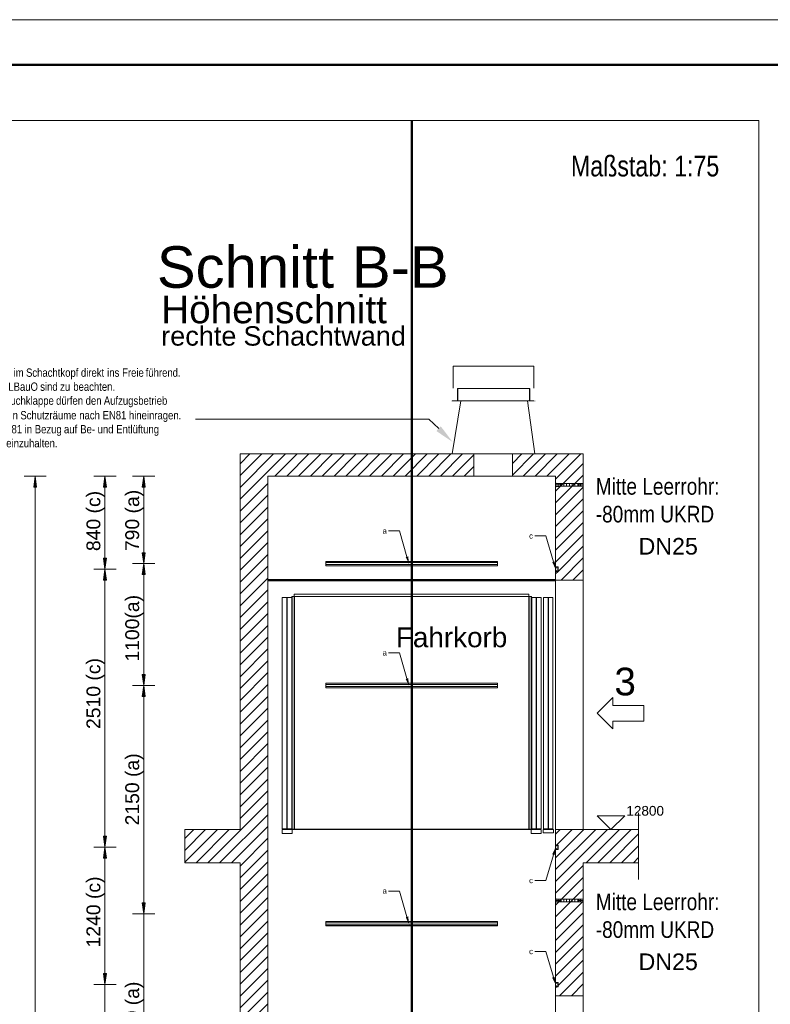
# Model space of a CAD drawing. Extents: x 244 to 994, y 7 to 427.
# Tile 24 of 35: x 574 to 665, y 308 to 427. Entities that reach past the tile are written whole.
import ezdxf
from ezdxf.lldxf.tags import DXFTag

# ---------------------------------------------------------------- set-up
doc = ezdxf.new("R2010")
doc.units = 0
doc.linetypes.add('AUSGEZOGEN', pattern=[0])
doc.layers.get('0').update_dxf_attribs({"lineweight": 5})
for name, color, linetype, lineweight, true_color in [('4', 9, 'STRICHPUNKT2', 5, 0x808080), ('8_Schraffur', 9, 'Continuous', 5, 0x808080), ('E_Leerrohr 25', 7, 'Continuous', 13, 0xff8000), ('Mittellinie', 9, 'STRICHPUNKT2', 5, 0x808080)]:
    doc.layers.add(name, color=color, linetype=linetype, lineweight=lineweight, true_color=true_color)
for name, color, linetype, lineweight in [('9', 7, 'Continuous', 5), ('Detailelementbeschriftung', 7, 'Continuous', 9), ('iwb_Kopf', 7, 'Continuous', 35), ('iwb_Rahmen', 7, 'Continuous', 50), ('Technik-mittel', 7, 'Continuous', 13)]:
    doc.layers.add(name, color=color, linetype=linetype, lineweight=lineweight)
doc.layers.add('_3d_View_', color=7, linetype='Continuous')
doc.layers.add('X_Geometrie', color=3, linetype='Continuous', lineweight=50, true_color=0x00ff00, plot=False)
doc.styles.add('Arial', font='arial.ttf')
doc.styles.get("Standard").update_dxf_attribs({"font": 'arial.ttf'})
tags = doc.linetypes.add('fein_strichliert', pattern=[4, 1, -2, 1]).pattern_tags.tags
tags[8:9] = [DXFTag(74, 4), DXFTag(75, 0), DXFTag(340, '0'), DXFTag(46, 0.0), DXFTag(50, 0.0), DXFTag(44, 0.0), DXFTag(45, 0.0)]
tags[6:7] = [DXFTag(74, 4), DXFTag(75, 0), DXFTag(340, '0'), DXFTag(46, 0.0), DXFTag(50, 0.0), DXFTag(44, 0.0), DXFTag(45, 0.0)]
tags[4:5] = [DXFTag(74, 4), DXFTag(75, 0), DXFTag(340, '0'), DXFTag(46, 0.0), DXFTag(50, 0.0), DXFTag(44, 0.0), DXFTag(45, 0.0)]
tags = doc.linetypes.add('STRICHPUNKT2', pattern=[12.7, 6.35, -3.175, 0, -3.175]).pattern_tags.tags
tags[10:11] = [DXFTag(74, 4), DXFTag(75, 0), DXFTag(340, '0'), DXFTag(46, 0.0), DXFTag(50, 0.0), DXFTag(44, 0.0), DXFTag(45, 0.0)]
tags[8:9] = [DXFTag(74, 4), DXFTag(75, 0), DXFTag(340, '0'), DXFTag(46, 0.0), DXFTag(50, 0.0), DXFTag(44, 0.0), DXFTag(45, 0.0)]
tags[6:7] = [DXFTag(74, 4), DXFTag(75, 0), DXFTag(340, '0'), DXFTag(46, 0.0), DXFTag(50, 0.0), DXFTag(44, 0.0), DXFTag(45, 0.0)]
tags[4:5] = [DXFTag(74, 4), DXFTag(75, 0), DXFTag(340, '0'), DXFTag(46, 0.0), DXFTag(50, 0.0), DXFTag(44, 0.0), DXFTag(45, 0.0)]

# ---------------------------------------------------------------- blocks, each defined once
blk = doc.blocks.new('Schraffur-A05LDZLFBH', base_point=(638.7, 309.34))
at = {"color": 0, "linetype": 'fein_strichliert', "lineweight": -2, "ltscale": 0.13}
for p, q in [((638.7, 323.09), (644.95, 329.34)), ((638.7, 325.94), (642.1, 329.34)), ((638.7, 328.79), (639.26, 329.34)), ((643.8, 325.34), (647.8, 329.34)), ((646.65, 325.34), (648.7, 327.4)), ((638.7, 320.25), (642.04, 323.58)), ((638.7, 317.4), (642.04, 320.73)), ((638.7, 314.55), (642.04, 317.88)), ((638.7, 311.7), (642.04, 315.04)), ((639.19, 309.34), (642.04, 312.19)), ((642.04, 309.34), (642.04, 309.34))]:
    blk.add_line(p, q, dxfattribs=at)
at = {"color": 0, "lineweight": -2}
for p, q in [((638.7, 324.52), (643.53, 329.34)), ((638.82, 327.48), (640.68, 329.34)), ((642.38, 325.34), (646.38, 329.34)), ((645.22, 325.34), (648.7, 328.82)), ((648.07, 325.34), (648.7, 325.97)), ((638.7, 321.67), (642.04, 325)), ((638.7, 318.82), (642.04, 322.15)), ((638.7, 315.97), (642.04, 319.31)), ((638.7, 313.13), (642.04, 316.46)), ((639.01, 310.59), (642.04, 313.61)), ((640.61, 309.34), (642.04, 310.77)), ((638.7, 310.28), (638.82, 310.4))]:
    blk.add_line(p, q, dxfattribs=at)
blk = doc.blocks.new('Schraffur-A05LDZLHBH', base_point=(633.5, 359.34))
at = {"color": 0, "linetype": 'fein_strichliert', "lineweight": -2, "ltscale": 0.13}
for p, q in [((633.5, 371.99), (636.05, 374.54)), ((636.23, 371.88), (638.9, 374.54)), ((638.7, 371.5), (641.75, 374.54)), ((638.7, 368.65), (642.04, 371.98)), ((638.7, 365.8), (642.04, 369.13)), ((638.7, 362.95), (642.04, 366.29)), ((639.01, 360.41), (642.04, 363.44)), ((638.7, 360.11), (639, 360.4)), ((640.78, 359.34), (642.04, 360.59))]:
    blk.add_line(p, q, dxfattribs=at)
at = {"color": 0, "lineweight": -2}
for p, q in [((633.5, 373.41), (634.63, 374.54)), ((634.81, 371.88), (637.48, 374.54)), ((637.66, 371.88), (640.32, 374.54)), ((638.7, 370.07), (642.04, 373.41)), ((638.7, 367.23), (642.04, 370.56)), ((638.7, 364.38), (642.04, 367.71)), ((638.7, 361.53), (642.04, 364.86)), ((639.36, 359.34), (642.04, 362.02))]:
    blk.add_line(p, q, dxfattribs=at)
blk = doc.blocks.new('Schraffur-A05LDZLJBH', base_point=(594.04, 252.68))
at = {"color": 0, "lineweight": -2}
for p, q in [((600.7, 369.09), (606.16, 374.54)), ((600.7, 371.93), (603.31, 374.54)), ((606.34, 371.88), (609, 374.54)), ((609.19, 371.88), (611.85, 374.54)), ((612.03, 371.88), (614.7, 374.54)), ((614.88, 371.88), (617.55, 374.54)), ((617.73, 371.88), (620.39, 374.54)), ((620.57, 371.88), (623.24, 374.54)), ((623.42, 371.88), (626.09, 374.54)), ((626.27, 371.88), (628.84, 374.44)), ((600.7, 366.24), (604.04, 369.57)), ((600.7, 363.39), (604.04, 366.73)), ((600.7, 360.55), (604.04, 363.88)), ((600.7, 357.7), (604.04, 361.03)), ((600.7, 354.85), (604.04, 358.18)), ((600.7, 352), (604.04, 355.34)), ((600.7, 349.16), (604.04, 352.49)), ((600.7, 346.31), (604.04, 349.64)), ((600.7, 343.46), (604.04, 346.8)), ((600.7, 340.61), (604.04, 343.95)), ((600.7, 337.77), (604.04, 341.1)), ((600.7, 334.92), (604.04, 338.25)), ((600.7, 332.07), (604.04, 335.41)), ((596.82, 325.34), (604.04, 332.56)), ((599.67, 325.34), (604.04, 329.71)), ((594.04, 325.41), (597.97, 329.34)), ((594.04, 328.25), (595.12, 329.34)), ((600.7, 323.53), (604.04, 326.86)), ((600.7, 320.68), (604.04, 324.02)), ((600.7, 317.84), (604.04, 321.17)), ((600.7, 314.99), (604.04, 318.32)), ((600.7, 312.14), (604.04, 315.47)), ((600.7, 309.29), (604.04, 312.63)), ((600.7, 306.45), (604.04, 309.78))]:
    blk.add_line(p, q, dxfattribs=at)
at = {"color": 0, "linetype": 'fein_strichliert', "lineweight": -2, "ltscale": 0.13}
for p, q in [((600.7, 370.51), (604.73, 374.54)), ((600.7, 373.36), (601.89, 374.54)), ((604.91, 371.88), (607.58, 374.54)), ((607.76, 371.88), (610.43, 374.54)), ((610.61, 371.88), (613.28, 374.54)), ((613.46, 371.88), (616.12, 374.54)), ((616.3, 371.88), (618.97, 374.54)), ((619.15, 371.88), (621.82, 374.54)), ((622, 371.88), (624.66, 374.54)), ((624.85, 371.88), (627.51, 374.54)), ((627.69, 371.88), (628.84, 373.02)), ((600.7, 367.66), (604.04, 371)), ((600.7, 364.82), (604.04, 368.15)), ((600.7, 361.97), (604.04, 365.3)), ((600.7, 359.12), (604.04, 362.46)), ((600.7, 356.27), (604.04, 359.61)), ((600.7, 353.43), (604.04, 356.76)), ((600.7, 350.58), (604.04, 353.91)), ((600.7, 347.73), (604.04, 351.07)), ((600.7, 344.89), (604.04, 348.22)), ((600.7, 342.04), (604.04, 345.37)), ((600.7, 339.19), (604.04, 342.52)), ((600.7, 336.34), (604.04, 339.68)), ((600.7, 333.5), (604.04, 336.83)), ((600.7, 330.65), (604.04, 333.98)), ((598.24, 325.34), (604.04, 331.13)), ((594.04, 326.83), (596.55, 329.34)), ((595.4, 325.34), (599.4, 329.34)), ((600.7, 324.95), (604.04, 328.29)), ((600.7, 322.11), (604.04, 325.44)), ((600.7, 319.26), (604.04, 322.59)), ((600.7, 316.41), (604.04, 319.75)), ((600.7, 313.57), (604.04, 316.9)), ((600.7, 310.72), (604.04, 314.05)), ((600.7, 307.87), (604.04, 311.2)), ((600.7, 305.02), (604.04, 308.36))]:
    blk.add_line(p, q, dxfattribs=at)
blk = doc.blocks.new('MText-A05LDZLXBH', base_point=(562.3, 375.34))
at = {"color": 0, "linetype": 'ByBlock', "lineweight": -2, "ltscale": 0.13, "char_height": 1, "attachment_point": 1}
for s, insert in [('{\\fArial Narrow;Rauchabzugsöffnung}', (562.3, 384.83)), ('{\\fArial Narrow;im}', (573.43, 384.83)), ('{\\fArial Narrow;Schachtkopf}', (574.93, 384.83)), ('{\\fArial Narrow;direkt}', (581.54, 384.83)), ('{\\fArial Narrow;ins}', (584.7, 384.83)), ('{\\fArial Narrow;Freie}', (586.5, 384.83)), ('{\\fArial Narrow;führend.}', (589.34, 384.83)), ('{\\fArial Narrow;Die}', (562.3, 383.14)), ('{\\fArial Narrow;Regelungen}', (564.33, 383.14)), ('{\\fArial Narrow;der}', (570.78, 383.14)), ('{\\fArial Narrow;LBauO}', (572.8, 383.14)), ('{\\fArial Narrow;sind}', (576.64, 383.14)), ('{\\fArial Narrow;zu}', (579.04, 383.14)), ('{\\fArial Narrow;beachten.}', (580.62, 383.14)), ('{\\fArial Narrow;dürfen}', (578.55, 381.46)), ('{\\fArial Narrow;Aufzugsbetrieb}', (584.3, 381.46)), ('{\\fArial Narrow;Einrichtungen}', (562.3, 381.46)), ('{\\fArial Narrow;der}', (569.57, 381.46)), ('{\\fArial Narrow;Rauchklappe}', (571.59, 381.46)), ('{\\fArial Narrow;den}', (582.11, 381.46)), ('{\\fArial Narrow;nicht}', (562.3, 379.7)), ('{\\fArial Narrow;behindern}', (565.03, 379.7)), ('{\\fArial Narrow;oder}', (570.41, 379.7)), ('{\\fArial Narrow;in}', (573.06, 379.7)), ('{\\fArial Narrow;Schutzräume}', (574.25, 379.7)), ('{\\fArial Narrow;nach}', (581.34, 379.7)), ('{\\fArial Narrow;EN81}', (584.15, 379.7)), ('{\\fArial Narrow;hineinragen.}', (587.32, 379.7)), ('{\\fArial Narrow;Die}', (562.3, 378.02)), ('{\\fArial Narrow;Vorgaben}', (564.25, 378.02)), ('{\\fArial Narrow;der}', (569.57, 378.02)), ('{\\fArial Narrow;EN81}', (571.59, 378.02)), ('{\\fArial Narrow;in}', (574.76, 378.02)), ('{\\fArial Narrow;Bezug}', (575.98, 378.02)), ('{\\fArial Narrow;auf}', (579.5, 378.02)), ('{\\fArial Narrow;Be-}', (581.46, 378.02)), ('{\\fArial Narrow;und}', (583.55, 378.02)), ('{\\fArial Narrow;Entlüftung}', (585.79, 378.02)), ('{\\fArial Narrow;des}', (562.3, 376.34)), ('{\\fArial Narrow;Schachtes}', (564.48, 376.34)), ('{\\fArial Narrow;sind}', (570.13, 376.34)), ('{\\fArial Narrow;einzuhalten.}', (572.55, 376.34))]:
    blk.add_mtext(s, dxfattribs=dict(at, insert=insert))
blk = doc.blocks.new('MText-A05LDZM7BH', base_point=(591.21, 390.26))
at = {"color": 0, "linetype": 'ByBlock', "lineweight": -2, "ltscale": 0.13, "insert": (591.21, 393.6), "char_height": 3.3333, "attachment_point": 1}
blk.add_mtext('{\\fArial Unicode MS;Höhenschnitt}', dxfattribs=at)
blk = doc.blocks.new('MText-A05LDZM9BH', base_point=(591.21, 387.58))
at = {"color": 0, "linetype": 'ByBlock', "lineweight": -2, "ltscale": 0.13, "char_height": 2.3333, "attachment_point": 1}
for s, insert in [('{\\fArial Unicode MS;rechte}', (591.21, 389.91)), ('{\\fArial Unicode MS;Schachtwand}', (601.11, 389.91))]:
    blk.add_mtext(s, dxfattribs=dict(at, insert=insert))
blk = doc.blocks.new('MText-A05LDZMBBH', base_point=(590.69, 394.54))
at = {"color": 0, "linetype": 'ByBlock', "lineweight": -2, "ltscale": 0.13, "char_height": 5, "attachment_point": 1}
for s, insert in [('{\\fArial Unicode MS;Schnitt}', (590.69, 399.54)), ('{\\fArial Unicode MS;B-B}', (614.18, 399.54))]:
    blk.add_mtext(s, dxfattribs=dict(at, insert=insert))
blk = doc.blocks.new('MText-A05LDZQPBH', base_point=(635.51, 314.35))
at = {"color": 0, "linetype": 'ByBlock', "lineweight": -2, "ltscale": 0.13, "insert": (635.51, 315.01), "char_height": 0.6667, "attachment_point": 1}
blk.add_mtext('{\\fArial Unicode MS;c}', dxfattribs=at)
blk = doc.blocks.new('Blockreferenz-A05LDZQTBH', base_point=(638.7, 310.4))
at = {"color": 0, "linetype": 'ByBlock', "lineweight": -2, "ltscale": 0.13}
for p, q in [((638.7, 310.95), (638.7, 310.94)), ((638.7, 310.95), (639.01, 310.95)), ((639, 310.94), (638.7, 310.94)), ((638.7, 310.94), (638.7, 310.8)), ((638.7, 310.8), (638.7, 310.56)), ((638.7, 310.8), (638.78, 310.8)), ((638.78, 310.56), (638.7, 310.56)), ((638.7, 310.56), (638.7, 310.41)), ((638.78, 310.8), (638.74, 310.91)), ((638.74, 310.91), (638.96, 310.91)), ((638.74, 310.44), (638.78, 310.56)), ((638.96, 310.91), (638.96, 310.44)), ((639, 310.41), (639, 310.94)), ((639.01, 310.95), (639.01, 310.4)), ((638.7, 310.41), (638.7, 310.4)), ((638.7, 310.41), (639, 310.41)), ((639.01, 310.4), (638.7, 310.4)), ((638.96, 310.44), (638.74, 310.44))]:
    blk.add_line(p, q, dxfattribs=at)
blk = doc.blocks.new('Blockreferenz-A05LDZQVBH', base_point=(648.7, 323.34))
at = {"layer": '4', "linetype": 'STRICHPUNKT2', "lineweight": -2, "ltscale": 0.13}
blk.add_line((648.7, 331.34), (648.7, 323.34), dxfattribs=at)
blk = doc.blocks.new('Konstruktionshilfslinie-A05LDZQXBH', base_point=(621.37, 112.93))
at = {"color": 0, "linetype": 'ByBlock', "lineweight": -2, "ltscale": 0.5}
blk.add_line((621.37, 414.66), (621.37, 112.93), dxfattribs=at)
blk = doc.blocks.new('Blockreferenz-A05LDZQZBH', base_point=(606.94, 329.34))
at = {"color": 0, "linetype": 'ByBlock', "lineweight": -2, "ltscale": 0.13}
for p, q in [((606.94, 357.4), (606.94, 329.4)), ((606.98, 357.4), (606.94, 357.4)), ((606.94, 329.4), (606.94, 357.4)), ((606.98, 329.4), (606.98, 357.4)), ((606.98, 357.4), (635.49, 357.4)), ((606.98, 357.4), (606.98, 329.4)), ((607.21, 357.4), (607.21, 329.4)), ((607.21, 329.4), (607.21, 357.4)), ((607.25, 357.4), (607.21, 357.4)), ((607.23, 357.66), (607.23, 357.4)), ((635.49, 357.66), (607.23, 357.66)), ((607.25, 329.4), (607.25, 357.4)), ((635.49, 357.4), (635.49, 357.66)), ((635.49, 329.4), (635.49, 357.4)), ((635.49, 357.4), (635.49, 329.4)), ((635.53, 357.4), (635.49, 357.4)), ((635.53, 357.4), (635.53, 329.4)), ((635.53, 329.4), (635.53, 357.4)), ((635.76, 357.4), (635.53, 357.4)), ((635.76, 357.4), (635.76, 329.4)), ((635.76, 329.4), (635.76, 357.4)), ((635.8, 357.4), (635.76, 357.4)), ((635.8, 329.4), (635.8, 357.4)), ((606.98, 356.01), (606.98, 329.4)), ((606.94, 329.4), (606.98, 329.4)), ((635.51, 329.4), (606.96, 329.4)), ((606.96, 329.4), (606.96, 329.34)), ((606.96, 329.34), (606.96, 329.4)), ((606.96, 329.34), (635.51, 329.34)), ((607.21, 329.4), (607.25, 329.4)), ((607.23, 329.34), (607.23, 329.4)), ((633.56, 329.4), (635.49, 329.4)), ((635.49, 329.4), (635.53, 329.4)), ((635.78, 329.4), (635.51, 329.4)), ((635.51, 329.4), (635.51, 329.34)), ((635.51, 329.34), (635.51, 329.4)), ((635.51, 329.34), (635.78, 329.34)), ((635.53, 329.4), (635.76, 329.4)), ((635.76, 329.4), (635.8, 329.4)), ((635.78, 329.34), (635.78, 329.4))]:
    blk.add_line(p, q, dxfattribs=at)
blk = doc.blocks.new('Blockreferenz-A05LDZR1BH', base_point=(637.22, 328.94))
at = {"color": 0, "linetype": 'ByBlock', "lineweight": -2, "ltscale": 0.13}
for p, q in [((637.8, 357.28), (637.26, 357.28)), ((637.26, 357.28), (637.26, 329.41)), ((637.8, 329.41), (637.8, 357.28)), ((638.38, 357.28), (637.85, 357.28)), ((637.85, 357.28), (637.85, 329.41)), ((638.38, 329.41), (638.38, 357.28)), ((638.44, 329.34), (637.22, 329.34)), ((637.22, 329.34), (637.22, 328.94)), ((637.22, 328.94), (638.44, 328.94)), ((637.26, 329.41), (637.8, 329.41)), ((637.85, 329.41), (638.38, 329.41)), ((638.44, 328.94), (638.44, 329.34))]:
    blk.add_line(p, q, dxfattribs=at)
blk = doc.blocks.new('Blockreferenz-A05LDZR3BH', base_point=(635.76, 328.88))
at = {"color": 0, "linetype": 'ByBlock', "lineweight": -2, "ltscale": 0.13}
for p, q in [((636.36, 357.28), (635.82, 357.28)), ((635.82, 357.28), (635.82, 329.41)), ((636.36, 329.41), (636.36, 357.28)), ((636.96, 357.28), (636.42, 357.28)), ((636.42, 357.28), (636.42, 329.41)), ((636.96, 329.41), (636.96, 357.28)), ((636.96, 329.34), (635.76, 329.34)), ((635.76, 329.34), (635.76, 328.88)), ((635.76, 328.88), (636.96, 328.88)), ((635.82, 329.41), (636.36, 329.41)), ((636.42, 329.41), (636.96, 329.41)), ((636.96, 328.88), (636.96, 329.34))]:
    blk.add_line(p, q, dxfattribs=at)
blk = doc.blocks.new('Blockreferenz-A05LDZSBBH', base_point=(605.78, 328.88))
at = {"color": 0, "linetype": 'ByBlock', "lineweight": -2, "ltscale": 0.13}
for p, q in [((605.78, 329.41), (605.78, 357.28)), ((605.78, 357.28), (606.32, 357.28)), ((606.32, 357.28), (606.32, 329.41)), ((606.38, 329.41), (606.38, 357.28)), ((606.38, 357.28), (606.92, 357.28)), ((606.92, 357.28), (606.92, 329.41)), ((606.32, 329.41), (605.78, 329.41)), ((605.78, 328.88), (605.78, 329.34)), ((605.78, 329.34), (606.98, 329.34)), ((606.98, 328.88), (605.78, 328.88)), ((606.92, 329.41), (606.38, 329.41)), ((606.98, 329.34), (606.98, 328.88))]:
    blk.add_line(p, q, dxfattribs=at)
blk = doc.blocks.new('MText-A05LDZSDBH', base_point=(617.86, 321.61))
at = {"color": 0, "linetype": 'ByBlock', "lineweight": -2, "ltscale": 0.13, "insert": (617.86, 322.28), "char_height": 0.6667, "attachment_point": 1}
blk.add_mtext('{\\fArial Unicode MS;a}', dxfattribs=at)
blk = doc.blocks.new('Blockreferenz-A05LDZSFBH', base_point=(611.04, 317.74))
at = {"color": 0, "linetype": 'ByBlock', "lineweight": -2, "ltscale": 0.13}
for p, q in [((611.04, 318.28), (611.04, 318.13)), ((631.7, 318.28), (611.04, 318.28)), ((611.04, 318.13), (611.04, 317.89)), ((611.04, 318.13), (631.7, 318.13)), ((611.04, 317.89), (611.04, 317.74)), ((631.7, 317.89), (611.04, 317.89)), ((611.04, 317.74), (631.7, 317.74)), ((631.7, 318.13), (631.7, 318.28)), ((631.7, 317.89), (631.7, 318.13)), ((631.7, 317.74), (631.7, 317.89))]:
    blk.add_line(p, q, dxfattribs=at)
blk = doc.blocks.new('MText-A05LDZSHBH', base_point=(617.86, 350.28))
at = {"color": 0, "linetype": 'ByBlock', "lineweight": -2, "ltscale": 0.13, "insert": (617.86, 350.95), "char_height": 0.6667, "attachment_point": 1}
blk.add_mtext('{\\fArial Unicode MS;a}', dxfattribs=at)
blk = doc.blocks.new('Blockreferenz-A05LDZSJBH', base_point=(611.04, 346.41))
at = {"color": 0, "linetype": 'ByBlock', "lineweight": -2, "ltscale": 0.13}
for p, q in [((611.04, 346.94), (611.04, 346.8)), ((631.7, 346.94), (611.04, 346.94)), ((611.04, 346.8), (611.04, 346.55)), ((611.04, 346.8), (631.7, 346.8)), ((611.04, 346.55), (611.04, 346.41)), ((631.7, 346.55), (611.04, 346.55)), ((611.04, 346.41), (631.7, 346.41)), ((631.7, 346.8), (631.7, 346.94)), ((631.7, 346.55), (631.7, 346.8)), ((631.7, 346.41), (631.7, 346.55))]:
    blk.add_line(p, q, dxfattribs=at)
blk = doc.blocks.new('MText-A05LDZSLBH', base_point=(617.86, 364.95))
at = {"color": 0, "linetype": 'ByBlock', "lineweight": -2, "ltscale": 0.13, "insert": (617.86, 365.61), "char_height": 0.6667, "attachment_point": 1}
blk.add_mtext('{\\fArial Unicode MS;a}', dxfattribs=at)
blk = doc.blocks.new('Blockreferenz-A05LDZSNBH', base_point=(611.04, 361.08))
at = {"color": 0, "linetype": 'ByBlock', "lineweight": -2, "ltscale": 0.13}
for p, q in [((611.04, 361.61), (611.04, 361.47)), ((631.7, 361.61), (611.04, 361.61)), ((611.04, 361.47), (611.04, 361.22)), ((611.04, 361.47), (631.7, 361.47)), ((631.7, 361.47), (631.7, 361.61)), ((631.7, 361.22), (631.7, 361.47)), ((611.04, 361.22), (611.04, 361.08)), ((631.7, 361.22), (611.04, 361.22)), ((611.04, 361.08), (631.7, 361.08)), ((631.7, 361.08), (631.7, 361.22))]:
    blk.add_line(p, q, dxfattribs=at)
blk = doc.blocks.new('MText-A05LDZSPBH', base_point=(635.51, 364.35))
at = {"color": 0, "linetype": 'ByBlock', "lineweight": -2, "ltscale": 0.13, "insert": (635.51, 365.01), "char_height": 0.6667, "attachment_point": 1}
blk.add_mtext('{\\fArial Unicode MS;c}', dxfattribs=at)
blk = doc.blocks.new('Blockreferenz-A05LDZSRBH', base_point=(638.7, 360.4))
at = {"color": 0, "linetype": 'ByBlock', "lineweight": -2, "ltscale": 0.13}
for p, q in [((638.7, 360.95), (638.7, 360.94)), ((638.7, 360.95), (639.01, 360.95)), ((639, 360.94), (638.7, 360.94)), ((638.7, 360.94), (638.7, 360.8)), ((638.7, 360.8), (638.7, 360.56)), ((638.7, 360.8), (638.78, 360.8)), ((638.78, 360.56), (638.7, 360.56)), ((638.7, 360.56), (638.7, 360.41)), ((638.7, 360.41), (638.7, 360.4)), ((638.7, 360.41), (639, 360.41)), ((639.01, 360.4), (638.7, 360.4)), ((638.78, 360.8), (638.74, 360.91)), ((638.74, 360.91), (638.96, 360.91)), ((638.74, 360.44), (638.78, 360.56)), ((638.96, 360.44), (638.74, 360.44)), ((638.96, 360.91), (638.96, 360.44)), ((639, 360.41), (639, 360.94)), ((639.01, 360.95), (639.01, 360.4))]:
    blk.add_line(p, q, dxfattribs=at)
blk = doc.blocks.new('MText-A05LDZSTBH', base_point=(635.51, 322.88))
at = {"color": 0, "linetype": 'ByBlock', "lineweight": -2, "ltscale": 0.13, "insert": (635.51, 323.55), "char_height": 0.6667, "attachment_point": 1}
blk.add_mtext('{\\fArial Unicode MS;c}', dxfattribs=at)
blk = doc.blocks.new('Blockreferenz-A05LDZSVBH', base_point=(638.7, 326.94))
at = {"color": 0, "linetype": 'ByBlock', "lineweight": -2, "ltscale": 0.13}
for p, q in [((638.7, 327.48), (638.7, 327.48)), ((638.7, 327.48), (639.01, 327.48)), ((639, 327.48), (638.7, 327.48)), ((638.7, 327.48), (638.7, 327.33)), ((638.7, 327.33), (638.7, 327.09)), ((638.7, 327.33), (638.78, 327.33)), ((638.78, 327.09), (638.7, 327.09)), ((638.7, 327.09), (638.7, 326.94)), ((638.78, 327.33), (638.74, 327.44)), ((638.74, 327.44), (638.96, 327.44)), ((638.74, 326.98), (638.78, 327.09)), ((638.96, 327.44), (638.96, 326.98)), ((639, 326.94), (639, 327.48)), ((639.01, 327.48), (639.01, 326.94)), ((639.01, 326.94), (638.7, 326.94)), ((638.7, 326.94), (638.7, 326.94)), ((638.7, 326.94), (639, 326.94)), ((638.96, 326.98), (638.74, 326.98))]:
    blk.add_line(p, q, dxfattribs=at)
blk = doc.blocks.new('Einzeiliger Text-A05LDZSXBH', base_point=(645.78, 345.48))
at = {"color": 0, "lineweight": -2, "insert": (645.78, 348.82), "char_height": 3.3333, "attachment_point": 1}
blk.add_mtext('{\\fArial Unicode MS;3}', dxfattribs=at)
blk = doc.blocks.new('Blockreferenz-A05LDZSZBH', base_point=(643.7, 341.47))
at = {"color": 0, "linetype": 'ByBlock', "lineweight": -2, "ltscale": 0.13}
for p, q in [((643.7, 343.34), (645.58, 345.22)), ((645.58, 344.28), (645.58, 345.22)), ((645.58, 344.28), (649.33, 344.28)), ((649.33, 342.4), (649.33, 344.28)), ((643.7, 343.34), (645.58, 341.47)), ((645.58, 342.4), (649.33, 342.4)), ((645.58, 342.4), (645.58, 341.47))]:
    blk.add_line(p, q, dxfattribs=at)
blk = doc.blocks.new('Blockreferenz-A05LDZT5BH', base_point=(643.7, 329.34))
at = {"color": 0, "linetype": 'ByBlock', "lineweight": -2, "ltscale": 0.13}
for p, q in [((643.7, 331.01), (647.04, 331.01)), ((645.37, 329.34), (643.7, 331.01)), ((647.04, 331.01), (645.37, 329.34))]:
    blk.add_line(p, q, dxfattribs=at)
blk = doc.blocks.new('Einzeiliger Text-A05LDZT7BH', base_point=(647.22, 331.01))
at = {"color": 0, "lineweight": -2, "insert": (647.22, 332.18), "char_height": 1.1667, "attachment_point": 1}
blk.add_mtext('{\\fArial Unicode MS;12800}', dxfattribs=at)
blk = doc.blocks.new('Enddeckel-A05LDZTNBH', base_point=(641.5, 320.56))
at = {"color": 0, "linetype": 'ByBlock', "lineweight": -2, "ltscale": 0.13}
for p, q in [((642.03, 320.98), (641.5, 320.98)), ((641.5, 320.98), (641.5, 320.88)), ((641.5, 320.88), (641.5, 320.75)), ((641.5, 320.75), (641.5, 320.65)), ((641.5, 320.65), (642.03, 320.65)), ((642.04, 321.07), (642.03, 321.07)), ((642.03, 321.07), (642.03, 320.92)), ((642.03, 320.98), (642.03, 320.88)), ((642.03, 320.92), (642.03, 320.71)), ((642.03, 320.88), (642.03, 320.75)), ((642.03, 320.75), (642.03, 320.65)), ((642.03, 320.71), (642.03, 320.56)), ((642.03, 320.56), (642.04, 320.56)), ((642.04, 321.07), (642.04, 320.92)), ((642.04, 320.92), (642.04, 320.71)), ((642.04, 320.71), (642.04, 320.56))]:
    blk.add_line(p, q, dxfattribs=at)
at = {"color": 0, "linetype": 'STRICHPUNKT2', "lineweight": 5, "ltscale": 0.13}
blk.add_line((642.03, 320.81), (641.5, 320.81), dxfattribs=at)
blk = doc.blocks.new('Einzeiliger Text-A05LDZTPBH', base_point=(648.69, 312.43))
at = {"color": 0, "lineweight": -2, "insert": (648.69, 314.43), "char_height": 2, "attachment_point": 1}
blk.add_mtext('{\\fArial;DN25}', dxfattribs=at)
blk = doc.blocks.new('Enddeckel-A05LDZTRBH', base_point=(638.7, 320.56))
at = {"color": 0, "linetype": 'ByBlock', "lineweight": -2, "ltscale": 0.13}
for p, q in [((638.71, 321.06), (638.7, 321.06)), ((638.7, 320.91), (638.7, 321.06)), ((638.7, 320.7), (638.7, 320.91)), ((638.7, 320.56), (638.7, 320.7)), ((638.7, 320.56), (638.71, 320.56)), ((638.71, 320.91), (638.71, 321.06)), ((639.24, 320.98), (638.71, 320.98)), ((638.71, 320.88), (638.71, 320.98)), ((638.71, 320.7), (638.71, 320.91)), ((638.71, 320.74), (638.71, 320.88)), ((638.71, 320.64), (638.71, 320.74)), ((638.71, 320.56), (638.71, 320.7)), ((638.71, 320.64), (639.24, 320.64)), ((639.24, 320.88), (639.24, 320.98)), ((639.24, 320.74), (639.24, 320.88)), ((639.24, 320.64), (639.24, 320.74))]:
    blk.add_line(p, q, dxfattribs=at)
at = {"color": 0, "linetype": 'STRICHPUNKT2', "lineweight": 5, "ltscale": 0.13}
blk.add_line((638.71, 320.81), (639.24, 320.81), dxfattribs=at)
blk = doc.blocks.new('Flexrohr-A05LDZTTBH', base_point=(638.71, 320.64))
at = {"color": 0, "linetype": 'ByBlock', "lineweight": -2, "ltscale": 0.13}
for p, q in [((638.71, 320.98), (638.71, 320.64)), ((638.96, 320.98), (638.71, 320.98)), ((638.97, 320.64), (638.71, 320.64)), ((639.22, 320.98), (638.96, 320.98)), ((639.22, 320.64), (638.97, 320.64)), ((639.03, 320.97), (639.03, 320.65)), ((639.47, 320.98), (639.22, 320.98)), ((639.47, 320.65), (639.22, 320.64)), ((639.36, 320.97), (639.36, 320.65)), ((639.73, 320.98), (639.47, 320.98)), ((639.73, 320.65), (639.47, 320.65)), ((639.69, 320.97), (639.7, 320.66)), ((639.98, 320.98), (639.73, 320.98)), ((639.98, 320.65), (639.73, 320.65)), ((640.23, 320.98), (639.98, 320.98)), ((640.24, 320.65), (639.98, 320.65)), ((640.03, 320.97), (640.03, 320.66)), ((640.53, 320.98), (640.23, 320.98)), ((640.53, 320.65), (640.24, 320.65)), ((640.36, 320.97), (640.36, 320.66)), ((640.83, 320.98), (640.53, 320.98)), ((640.83, 320.65), (640.53, 320.65)), ((640.69, 320.97), (640.69, 320.66)), ((641.13, 320.98), (640.83, 320.98)), ((641.13, 320.65), (640.83, 320.65)), ((641.03, 320.97), (641.03, 320.66)), ((641.43, 320.98), (641.13, 320.98)), ((641.43, 320.65), (641.13, 320.65)), ((641.36, 320.97), (641.36, 320.66)), ((641.73, 320.98), (641.43, 320.98)), ((641.73, 320.65), (641.43, 320.65)), ((641.69, 320.97), (641.69, 320.66)), ((642.03, 320.98), (641.73, 320.98)), ((642.03, 320.65), (641.73, 320.65)), ((642.03, 320.98), (642.03, 320.65))]:
    blk.add_line(p, q, dxfattribs=at)
blk = doc.blocks.new('Enddeckel-A05LDZTVBH', base_point=(641.5, 370.56))
at = {"color": 0, "linetype": 'ByBlock', "lineweight": -2, "ltscale": 0.13}
for p, q in [((642.03, 370.98), (641.5, 370.98)), ((641.5, 370.98), (641.5, 370.88)), ((642.04, 371.07), (642.03, 371.07)), ((642.03, 371.07), (642.03, 370.92)), ((642.03, 370.98), (642.03, 370.88)), ((642.03, 370.92), (642.03, 370.71)), ((642.04, 371.07), (642.04, 370.92)), ((642.04, 370.92), (642.04, 370.71)), ((641.5, 370.88), (641.5, 370.75)), ((641.5, 370.75), (641.5, 370.65)), ((641.5, 370.65), (642.03, 370.65)), ((642.03, 370.88), (642.03, 370.75)), ((642.03, 370.75), (642.03, 370.65)), ((642.03, 370.71), (642.03, 370.56)), ((642.03, 370.56), (642.04, 370.56)), ((642.04, 370.71), (642.04, 370.56))]:
    blk.add_line(p, q, dxfattribs=at)
at = {"color": 0, "linetype": 'STRICHPUNKT2', "lineweight": 5, "ltscale": 0.13}
blk.add_line((642.03, 370.81), (641.5, 370.81), dxfattribs=at)
blk = doc.blocks.new('Einzeiliger Text-A05LDZTXBH', base_point=(648.69, 362.43))
at = {"color": 0, "lineweight": -2, "insert": (648.69, 364.43), "char_height": 2, "attachment_point": 1}
blk.add_mtext('{\\fArial;DN25}', dxfattribs=at)
blk = doc.blocks.new('Enddeckel-A05LDZTZBH', base_point=(638.7, 370.56))
at = {"color": 0, "linetype": 'ByBlock', "lineweight": -2, "ltscale": 0.13}
for p, q in [((638.71, 371.06), (638.7, 371.06)), ((638.7, 370.91), (638.7, 371.06)), ((638.7, 370.7), (638.7, 370.91)), ((638.71, 370.91), (638.71, 371.06)), ((639.24, 370.98), (638.71, 370.98)), ((638.71, 370.88), (638.71, 370.98)), ((638.71, 370.7), (638.71, 370.91)), ((639.24, 370.88), (639.24, 370.98)), ((638.7, 370.56), (638.7, 370.7)), ((638.7, 370.56), (638.71, 370.56)), ((638.71, 370.74), (638.71, 370.88)), ((638.71, 370.64), (638.71, 370.74)), ((638.71, 370.56), (638.71, 370.7)), ((638.71, 370.64), (639.24, 370.64)), ((639.24, 370.74), (639.24, 370.88)), ((639.24, 370.64), (639.24, 370.74))]:
    blk.add_line(p, q, dxfattribs=at)
at = {"color": 0, "linetype": 'STRICHPUNKT2', "lineweight": 5, "ltscale": 0.13}
blk.add_line((638.71, 370.81), (639.24, 370.81), dxfattribs=at)
blk = doc.blocks.new('Flexrohr-A05LDZU1BH', base_point=(638.71, 370.64))
at = {"color": 0, "linetype": 'ByBlock', "lineweight": -2, "ltscale": 0.13}
for p, q in [((638.71, 370.98), (638.71, 370.64)), ((638.96, 370.98), (638.71, 370.98)), ((639.22, 370.98), (638.96, 370.98)), ((639.03, 370.97), (639.03, 370.65)), ((639.47, 370.98), (639.22, 370.98)), ((639.36, 370.97), (639.36, 370.65)), ((639.73, 370.98), (639.47, 370.98)), ((639.69, 370.97), (639.7, 370.66)), ((639.98, 370.98), (639.73, 370.98)), ((640.23, 370.98), (639.98, 370.98)), ((640.03, 370.97), (640.03, 370.66)), ((640.53, 370.98), (640.23, 370.98)), ((640.36, 370.97), (640.36, 370.66)), ((640.83, 370.98), (640.53, 370.98)), ((640.69, 370.97), (640.69, 370.66)), ((641.13, 370.98), (640.83, 370.98)), ((641.03, 370.97), (641.03, 370.66)), ((641.43, 370.98), (641.13, 370.98)), ((641.36, 370.97), (641.36, 370.66)), ((641.73, 370.98), (641.43, 370.98)), ((641.69, 370.97), (641.69, 370.66)), ((642.03, 370.98), (641.73, 370.98)), ((642.03, 370.98), (642.03, 370.65)), ((638.97, 370.64), (638.71, 370.64)), ((639.22, 370.64), (638.97, 370.64)), ((639.47, 370.65), (639.22, 370.64)), ((639.73, 370.65), (639.47, 370.65)), ((639.98, 370.65), (639.73, 370.65)), ((640.24, 370.65), (639.98, 370.65)), ((640.53, 370.65), (640.24, 370.65)), ((640.83, 370.65), (640.53, 370.65)), ((641.13, 370.65), (640.83, 370.65)), ((641.43, 370.65), (641.13, 370.65)), ((641.73, 370.65), (641.43, 370.65)), ((642.03, 370.65), (641.73, 370.65))]:
    blk.add_line(p, q, dxfattribs=at)
blk = doc.blocks.new('Polygon-A05LDZU3BH', base_point=(584.26, 325.89))
at = {"color": 0, "linetype": 'ByBlock', "lineweight": -2, "ltscale": 0.13}
blk.add_solid([(584.43, 327.21), (584.61, 325.89), (584.26, 325.89)], dxfattribs=at)
blk = doc.blocks.new('Polygon-A05LDZUBBH', base_point=(575.86, 370.55))
at = {"color": 0, "linetype": 'ByBlock', "lineweight": -2, "ltscale": 0.13}
blk.add_solid([(576.03, 371.88), (576.21, 370.55), (575.86, 370.55)], dxfattribs=at)
blk = doc.blocks.new('Polygon-A05LDZUDBH', base_point=(588.92, 346.68))
at = {"color": 0, "linetype": 'ByBlock', "lineweight": -2, "ltscale": 0.13}
blk.add_solid([(589.1, 346.68), (588.92, 348), (589.27, 348)], dxfattribs=at)
blk = doc.blocks.new('Polygon-A05LDZUFBH', base_point=(588.92, 360.02))
at = {"color": 0, "linetype": 'ByBlock', "lineweight": -2, "ltscale": 0.13}
blk.add_solid([(589.1, 361.34), (589.27, 360.02), (588.92, 360.02)], dxfattribs=at)
blk = doc.blocks.new('Polygon-A05LDZUJBH', base_point=(588.92, 345.35))
at = {"color": 0, "linetype": 'ByBlock', "lineweight": -2, "ltscale": 0.13}
blk.add_solid([(589.1, 346.68), (589.27, 345.35), (588.92, 345.35)], dxfattribs=at)
blk = doc.blocks.new('Polygon-A05LDZUPBH', base_point=(584.26, 370.55))
at = {"color": 0, "linetype": 'ByBlock', "lineweight": -2, "ltscale": 0.13}
blk.add_solid([(584.43, 371.88), (584.61, 370.55), (584.26, 370.55)], dxfattribs=at)
blk = doc.blocks.new('Polygon-A05LDZUTBH', base_point=(584.26, 327.21))
at = {"color": 0, "linetype": 'ByBlock', "lineweight": -2, "ltscale": 0.13}
blk.add_solid([(584.43, 327.21), (584.26, 328.53), (584.61, 328.53)], dxfattribs=at)
blk = doc.blocks.new('Polygon-A05LDZVBBH', base_point=(584.26, 359.35))
at = {"color": 0, "linetype": 'ByBlock', "lineweight": -2, "ltscale": 0.13}
blk.add_solid([(584.43, 360.68), (584.61, 359.35), (584.26, 359.35)], dxfattribs=at)
blk = doc.blocks.new('Polygon-A05LDZVLBH', base_point=(588.92, 370.55))
at = {"color": 0, "linetype": 'ByBlock', "lineweight": -2, "ltscale": 0.13}
blk.add_solid([(589.1, 371.88), (589.27, 370.55), (588.92, 370.55)], dxfattribs=at)
blk = doc.blocks.new('Polygon-A05LDZW1BH', base_point=(584.26, 360.68))
at = {"color": 0, "linetype": 'ByBlock', "lineweight": -2, "ltscale": 0.13}
blk.add_solid([(584.43, 360.68), (584.26, 362), (584.61, 362)], dxfattribs=at)
blk = doc.blocks.new('Polygon-A05LDZW9BH', base_point=(588.92, 361.34))
at = {"color": 0, "linetype": 'ByBlock', "lineweight": -2, "ltscale": 0.13}
blk.add_solid([(589.1, 361.34), (588.92, 362.66), (589.27, 362.66)], dxfattribs=at)
blk = doc.blocks.new('Polygon-A05LDZWFBH', base_point=(584.26, 310.68))
at = {"color": 0, "linetype": 'ByBlock', "lineweight": -2, "ltscale": 0.13}
blk.add_solid([(584.43, 310.68), (584.26, 312), (584.61, 312)], dxfattribs=at)
blk = doc.blocks.new('Polygon-A05LDZWHBH', base_point=(588.92, 319.21))
at = {"color": 0, "linetype": 'ByBlock', "lineweight": -2, "ltscale": 0.13}
blk.add_solid([(589.1, 319.21), (588.92, 320.53), (589.27, 320.53)], dxfattribs=at)
blk = doc.blocks.new('3D-Ansicht-Rahmen-A05LDZXLBH', base_point=(484.47, 112.93))
at = {"color": 0, "linetype": 'ByBlock', "lineweight": -2, "ltscale": 0.13}
for p, q in [((484.47, 414.66), (663.19, 414.66)), ((663.19, 414.66), (663.19, 112.93))]:
    blk.add_line(p, q, dxfattribs=at)

msp = doc.modelspace()

# ---------------------------------------------------------------- linework, layer by layer
at = {"ltscale": 0.13}
for p, q in [((635.56, 382.41), (626.88, 382.41)), ((626.88, 382.41), (626.88, 380.94)), ((626.92, 382.41), (626.92, 380.94)), ((630.22, 382.41), (630.18, 382.41)), ((635.6, 382.41), (635.56, 382.41)), ((635.56, 380.94), (635.56, 382.41)), ((635.6, 380.94), (635.6, 382.41)), ((627.3, 380.94), (626.25, 374.54)), ((626.25, 380.94), (626.25, 380.9)), ((635.32, 380.94), (636.22, 374.54)), ((636.22, 380.9), (636.22, 380.94)), ((628.84, 374.54), (600.7, 374.54)), ((600.7, 374.54), (600.7, 329.34)), ((628.84, 371.88), (628.84, 374.54)), ((628.84, 374.54), (633.5, 374.54)), ((633.5, 371.88), (633.5, 374.54)), ((642.04, 374.54), (633.5, 374.54)), ((642.04, 359.34), (642.04, 374.54)), ((604.04, 371.88), (628.84, 371.88)), ((604.04, 138.68), (604.04, 371.88)), ((628.84, 371.88), (633.5, 371.88)), ((633.5, 371.88), (638.7, 371.88)), ((638.7, 371.88), (638.7, 359.34)), ((619.89, 365.27), (618.56, 365.27)), ((620.8, 362.17), (619.89, 365.27)), ((637.53, 364.68), (636.19, 364.68)), ((638.44, 361.57), (637.53, 364.68)), ((638.7, 359.34), (642.04, 359.34)), ((638.7, 359.34), (638.7, 329.34)), ((642.04, 329.34), (642.04, 359.34)), ((619.89, 350.61), (618.56, 350.61)), ((620.8, 347.5), (619.89, 350.61)), ((594.04, 329.34), (594.04, 325.34)), ((600.7, 329.34), (594.04, 329.34)), ((638.7, 329.34), (638.7, 309.34)), ((648.7, 329.34), (638.7, 329.34)), ((638.44, 326.31), (637.53, 323.21)), ((594.04, 325.34), (600.7, 325.34)), ((600.7, 325.34), (600.7, 279.34)), ((642.04, 309.34), (642.04, 325.34)), ((642.04, 325.34), (648.7, 325.34)), ((637.53, 323.21), (636.19, 323.21)), ((619.89, 321.94), (618.56, 321.94)), ((620.8, 318.84), (619.89, 321.94)), ((637.53, 314.68), (636.19, 314.68)), ((638.44, 311.57), (637.53, 314.68)), ((638.7, 309.34), (642.04, 309.34)), ((638.7, 309.34), (638.7, 279.34)), ((642.04, 279.34), (642.04, 309.34))]:
    msp.add_line(p, q, dxfattribs=at)
for points in [[(621.07, 361.27), (620.65, 362.13), (620.95, 362.21)], [(638.7, 360.68), (638.29, 361.53), (638.59, 361.61)], [(621.07, 346.61), (620.65, 347.46), (620.95, 347.55)], [(638.7, 327.21), (638.29, 326.36), (638.59, 326.27)], [(621.07, 317.94), (620.65, 318.79), (620.95, 318.88)], [(638.7, 310.68), (638.29, 311.53), (638.59, 311.61)]]:
    msp.add_solid(points, dxfattribs=at)
at = {"layer": '9', "color": 1, "lineweight": 5, "ltscale": 0.13, "true_color": 0xff0000}
for p, q in [((577.37, 371.88), (574.7, 371.88)), ((575.86, 370.55), (576.03, 371.88)), ((576.03, 138.68), (576.03, 371.88)), ((576.03, 371.88), (576.21, 370.55)), ((583.1, 371.88), (585.77, 371.88)), ((584.26, 370.55), (584.43, 371.88)), ((584.43, 371.88), (584.61, 370.55)), ((584.43, 360.68), (584.43, 371.88)), ((587.77, 371.88), (590.43, 371.88)), ((588.92, 370.55), (589.1, 371.88)), ((589.1, 371.88), (589.27, 370.55)), ((589.1, 360.68), (589.1, 371.88)), ((576.21, 370.55), (575.86, 370.55)), ((584.61, 370.55), (584.26, 370.55)), ((589.27, 370.55), (588.92, 370.55)), ((589.1, 361.34), (588.92, 362.66)), ((588.92, 362.66), (589.27, 362.66)), ((589.27, 362.66), (589.1, 361.34)), ((584.43, 360.68), (584.26, 362)), ((584.26, 362), (584.61, 362)), ((584.61, 362), (584.43, 360.68)), ((583.1, 360.68), (585.77, 360.68)), ((583.1, 360.68), (585.77, 360.68)), ((584.26, 359.35), (584.43, 360.68)), ((584.43, 327.21), (584.43, 360.68)), ((584.43, 360.68), (584.61, 359.35)), ((587.77, 361.34), (590.43, 361.34)), ((587.77, 361.34), (590.43, 361.34)), ((588.92, 360.02), (589.1, 361.34)), ((589.1, 361.34), (589.27, 360.02)), ((589.1, 339.34), (589.1, 360.68)), ((584.61, 359.35), (584.26, 359.35)), ((589.27, 360.02), (588.92, 360.02)), ((588.92, 348), (589.27, 348)), ((589.1, 346.68), (588.92, 348)), ((589.27, 348), (589.1, 346.68)), ((587.77, 346.68), (590.43, 346.68)), ((587.77, 346.68), (590.43, 346.68)), ((588.92, 345.35), (589.1, 346.68)), ((589.1, 346.68), (589.27, 345.35)), ((589.27, 345.35), (588.92, 345.35)), ((589.1, 307.08), (589.1, 339.34)), ((584.43, 327.21), (584.26, 328.53)), ((584.26, 328.53), (584.61, 328.53)), ((584.61, 328.53), (584.43, 327.21)), ((583.1, 327.21), (585.77, 327.21)), ((583.1, 327.21), (585.77, 327.21)), ((584.26, 325.89), (584.43, 327.21)), ((584.43, 327.21), (584.61, 325.89)), ((584.43, 300.41), (584.43, 327.21)), ((584.61, 325.89), (584.26, 325.89)), ((589.1, 319.21), (588.92, 320.53)), ((588.92, 320.53), (589.27, 320.53)), ((589.27, 320.53), (589.1, 319.21)), ((587.77, 319.21), (590.43, 319.21)), ((587.77, 319.21), (590.43, 319.21)), ((584.43, 310.68), (584.26, 312)), ((584.26, 312), (584.61, 312)), ((584.61, 312), (584.43, 310.68)), ((589.1, 283.88), (589.1, 312.54)), ((583.1, 310.68), (585.77, 310.68)), ((583.1, 310.68), (585.77, 310.68))]:
    msp.add_line(p, q, dxfattribs=at)
at = {"layer": 'iwb_Rahmen', "color": 8, "lineweight": 18, "ltscale": 0.18, "true_color": 0x808080}
msp.add_line((244.07, 426.8), (994.07, 426.8), dxfattribs=at)
at = {"layer": 'iwb_Rahmen', "ltscale": 0.5}
msp.add_line((989.07, 421.38), (254.07, 421.38), dxfattribs=at)
at = {"layer": 'Mittellinie', "ltscale": 0.13}
for p, q in [((636.09, 385.11), (626.38, 385.11)), ((626.38, 385.11), (626.38, 382.44)), ((636.09, 382.44), (636.09, 385.11)), ((626.25, 380.94), (636.09, 380.94))]:
    msp.add_line(p, q, dxfattribs=at)
at = {"layer": 'Technik-mittel', "ltscale": 0.13}
for p in [(595.33, 378.71), (624.62, 377.61)]:
    msp.add_line(p, (623.45, 378.71), dxfattribs=at)
msp.add_solid([(626.3, 375.98), (624.87, 377.87), (624.34, 377.3)], dxfattribs=at)
at = {"layer": 'X_Geometrie', "ltscale": 0.5}
msp.add_line((638.7, 359.34), (604.04, 359.34), dxfattribs=at)

# ---------------------------------------------------------------- block references
at = {"ltscale": 0.13}
for name, p in [('MText-A05LDZMBBH', (590.69, 394.54)), ('MText-A05LDZM7BH', (591.21, 390.26)), ('MText-A05LDZM9BH', (591.21, 387.58)), ('MText-A05LDZLXBH', (562.3, 375.34)), ('MText-A05LDZSLBH', (617.86, 364.95)), ('MText-A05LDZSPBH', (635.51, 364.35)), ('Blockreferenz-A05LDZSNBH', (611.04, 361.08)), ('Blockreferenz-A05LDZSRBH', (638.7, 360.4)), ('Blockreferenz-A05LDZSBBH', (605.78, 328.88)), ('Blockreferenz-A05LDZQZBH', (606.94, 329.34)), ('Blockreferenz-A05LDZR3BH', (635.76, 328.88)), ('Blockreferenz-A05LDZR1BH', (637.22, 328.94)), ('MText-A05LDZSHBH', (617.86, 350.28)), ('Einzeiliger Text-A05LDZSXBH', (645.78, 345.48)), ('Blockreferenz-A05LDZSJBH', (611.04, 346.41)), ('Blockreferenz-A05LDZSZBH', (643.7, 341.47)), ('Einzeiliger Text-A05LDZT7BH', (647.22, 331.01)), ('Blockreferenz-A05LDZT5BH', (643.7, 329.34)), ('Blockreferenz-A05LDZQVBH', (648.7, 323.34)), ('Blockreferenz-A05LDZSVBH', (638.7, 326.94)), ('MText-A05LDZSTBH', (635.51, 322.88)), ('MText-A05LDZSDBH', (617.86, 321.61)), ('Blockreferenz-A05LDZSFBH', (611.04, 317.74)), ('MText-A05LDZQPBH', (635.51, 314.35)), ('Blockreferenz-A05LDZQTBH', (638.7, 310.4))]:
    msp.add_blockref(name, p, dxfattribs=at)
at = {"layer": '8_Schraffur', "color": 3, "ltscale": 0.13, "true_color": 0x00ff00}
for name, p in [('Schraffur-A05LDZLJBH', (594.04, 252.68)), ('Schraffur-A05LDZLHBH', (633.5, 359.34)), ('Schraffur-A05LDZLFBH', (638.7, 309.34))]:
    msp.add_blockref(name, p, dxfattribs=at)
at = {"layer": '9', "color": 1, "lineweight": 5, "ltscale": 0.13, "true_color": 0xff0000}
for name, p in [('Polygon-A05LDZUBBH', (575.86, 370.55)), ('Polygon-A05LDZUPBH', (584.26, 370.55)), ('Polygon-A05LDZVLBH', (588.92, 370.55)), ('Polygon-A05LDZW9BH', (588.92, 361.34)), ('Polygon-A05LDZW1BH', (584.26, 360.68)), ('Polygon-A05LDZVBBH', (584.26, 359.35)), ('Polygon-A05LDZUFBH', (588.92, 360.02)), ('Polygon-A05LDZUDBH', (588.92, 346.68)), ('Polygon-A05LDZUJBH', (588.92, 345.35)), ('Polygon-A05LDZUTBH', (584.26, 327.21)), ('Polygon-A05LDZU3BH', (584.26, 325.89)), ('Polygon-A05LDZWHBH', (588.92, 319.21)), ('Polygon-A05LDZWFBH', (584.26, 310.68))]:
    msp.add_blockref(name, p, dxfattribs=at)
at = {"layer": '_3d_View_', "color": 7, "linetype": 'Continuous', "lineweight": 13}
msp.add_blockref('3D-Ansicht-Rahmen-A05LDZXLBH', (484.47, 112.93), dxfattribs=at)
at = {"layer": 'Detailelementbeschriftung', "ltscale": 0.13}
for name, p in [('Einzeiliger Text-A05LDZTXBH', (648.69, 362.43)), ('Einzeiliger Text-A05LDZTPBH', (648.69, 312.43))]:
    msp.add_blockref(name, p, dxfattribs=at)
at = {"layer": 'E_Leerrohr 25', "ltscale": 0.13}
for name, p in [('Enddeckel-A05LDZTZBH', (638.7, 370.56)), ('Flexrohr-A05LDZU1BH', (638.71, 370.64)), ('Enddeckel-A05LDZTVBH', (641.5, 370.56)), ('Enddeckel-A05LDZTRBH', (638.7, 320.56)), ('Flexrohr-A05LDZTTBH', (638.71, 320.64)), ('Enddeckel-A05LDZTNBH', (641.5, 320.56))]:
    msp.add_blockref(name, p, dxfattribs=at)
at = {"layer": 'X_Geometrie', "ltscale": 0.5}
msp.add_blockref('Konstruktionshilfslinie-A05LDZQXBH', (621.37, 112.93), dxfattribs=at)

# ---------------------------------------------------------------- texts
at = {"ltscale": 0.13, "insert": (619.47, 353.68), "char_height": 2.4, "attachment_point": 1}
msp.add_mtext('{\\fArial;Fahrkorb}', dxfattribs=at)
at = {"layer": '9', "color": 5, "lineweight": 5, "ltscale": 0.13, "true_color": 0x0000ff, "char_height": 1.6667, "attachment_point": 1, "rotation": 90}
for s, insert in [('{\\fArial;790 (a)}', (586.88, 362.85)), ('{\\fArial;840 (c)}', (582.21, 362.85)), ('{\\fArial;1100(a)}', (586.88, 349.55)), ('{\\fArial;2510 (c)}', (582.21, 341.44)), ('{\\fArial;2150 (a)}', (586.88, 329.84)), ('{\\fArial;1240 (c)}', (582.21, 315.15)), ('{\\fArial;2150 (a)}', (586.88, 302.37))]:
    msp.add_mtext(s, dxfattribs=dict(at, insert=insert))
at = {"layer": 'Detailelementbeschriftung', "ltscale": 0.13, "char_height": 2, "attachment_point": 1}
for s, insert in [('{\\fArial Narrow;Mitte Leerrohr:}', (643.54, 371.64)), ('{\\fArial Narrow;-80mm UKRD}', (643.54, 368.3)), ('{\\fArial Narrow;Mitte Leerrohr:}', (643.54, 321.64)), ('{\\fArial Narrow;-80mm UKRD}', (643.54, 318.3))]:
    msp.add_mtext(s, dxfattribs=dict(at, insert=insert))
at = {"layer": 'iwb_Kopf', "color": 7, "linetype": 'AUSGEZOGEN', "lineweight": 18, "ltscale": 0.18, "true_color": 0xffffff, "style": 'Arial', "width": 0.8}
msp.add_text('Maßstab: 1:75', height=2.5, dxfattribs=at).set_placement((640.55, 407.94))

doc.saveas('drawing.dxf')
